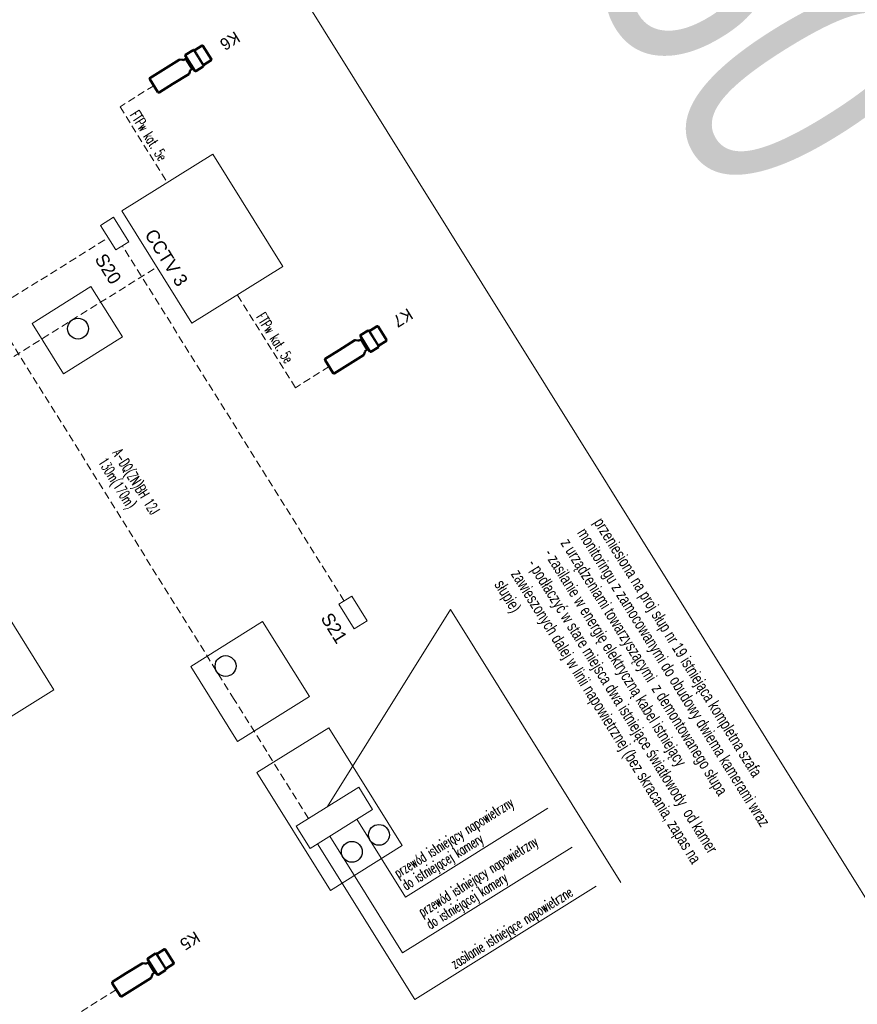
# Model space of a CAD drawing. Header units: metres. Extents: x 0 to 8443948, y 0 to 5887002.
# Tile 254 of 256: x 8443741 to 8443830, y 5886816 to 5886921. Entities that reach past the tile are written whole.
import ezdxf
from ezdxf.enums import TextEntityAlignment as Align

# ---------------------------------------------------------------- set-up
doc = ezdxf.new("R2010")
doc.units = ezdxf.units.M
doc.header["$MEASUREMENT"] = 0
doc.linetypes.add('DASHED', pattern=[19.05, 12.7, -6.35])
doc.layers.get('0').update_dxf_attribs({"color": 250, "linetype": 'CONTINUOUS', "lineweight": 5})
doc.layers.add('- ABM', color=200, linetype='CONTINUOUS', lineweight=30)
doc.layers.add('światłowód', color=7, linetype='DASHED', lineweight=30)
doc.styles.add('romans', font='romans.shx')
doc.styles.add('SIMPLEX', font='simplex.shx')
doc.styles.get("Standard").update_dxf_attribs({"font": 'Working1250', "width": 0.75})

# ---------------------------------------------------------------- blocks, each defined once
blk = doc.blocks.new('kamera Bullet')
at = {"lineweight": 50}
for p, q in [((-14.5, 88.5), (-14.5, 102.9)), ((12.9, 103.8), (-13.6, 103.8)), ((13.9, 88.5), (13.9, 102.9)), ((-16.3, 71.5), (-16.3, 86.2)), ((-15.3, 88), (-16.2, 86.8)), ((14.7, 88), (15.5, 86.8)), ((15.7, 71.5), (15.7, 86.2)), ((14.7, 70.5), (-15.4, 70.5)), ((-10.7, 63.4), (-9.9, 68.5)), ((9.3, 68.5), (-9.9, 68.5)), ((-9, 68.5), (-9, 69.8)), ((8.3, 68.5), (8.3, 69.8)), ((9.3, 68.5), (8.3, 68.5)), ((10, 63.4), (9.3, 68.5)), ((-14.3, 28.2), (-14.3, 59.1)), ((-11.9, 62.8), (-14, 59.9)), ((11.3, 62.8), (13.8, 59.2)), ((14.1, 58.5), (14.1, 1.3)), ((-14.3, 28.2), (-14.3, 1.5)), ((12.8, 0), (-12.8, 0))]:
    blk.add_line(p, q, dxfattribs=at)
for p, q in [((13.9, 102.9), (-14.5, 102.9)), ((-16.3, 86.5), (15.7, 86.5)), ((-16.3, 86.5), (-15, 86.5)), ((-14.5, 88.5), (13.9, 88.5)), ((15.7, 86.5), (14.4, 86.5)), ((9.3, 70.5), (-9.9, 70.5)), ((-9.9, 68.5), (-9, 68.5))]:
    blk.add_line(p, q)
for centre, radius, start, end in [((-13.6, 102.9), 0.96, 90, 180), ((12.9, 102.9), 0.96, 0, 90), ((-14.5, 87.5), 0.96, 90, 146.3099), ((13.9, 87.5), 0.96, 33.6901, 90), ((-15.4, 71.5), 0.96, 180, 270), ((-9.8, 69.8), 0.83, 356.6379, 60.8288), ((9.1, 69.7), 0.83, 99.1299, 176.9355), ((14.7, 71.5), 0.96, 270, 0), ((-12.8, 59.1), 1.47, 144.4623, 179.9896), ((-10.9, 62.1), 1.28, 90, 144.4623), ((10.2, 62.1), 1.28, 35.5377, 90), ((12.8, 58.5), 1.28, 0, 35.5377), ((-12.8, 1.5), 1.47, 180, 270), ((12.8, 1.3), 1.28, 270, 0)]:
    blk.add_arc(centre, radius, start, end, dxfattribs=at)
for centre, radius, start, end in [((-15.4, 86.2), 0.96, 146.3099, 180), ((14.7, 86.2), 0.96, 0, 33.6901), ((14.7, 86.2), 0.96, 0, 33.6901), ((9.1, 69.7), 0.83, 80.8701, 80.8745), ((12.7, 3), 1.49, 18.776, 19.0528), ((12.7, 2.8), 1.57, 25.5633, 25.866), ((12.7, 3), 1.49, 340.6057, 341.0203)]:
    blk.add_arc(centre, radius, start, end)
blk = doc.blocks.new('VBBBDFG')
at = {"linetype": 'Continuous'}
for p, q in [((-3083, 932.6), (-3083, 1216)), ((-3005.5, 878.5), (-3005.5, 1216)), ((-2928, 854.1), (-2928, 1216)), ((-3238, 932.6), (-3083, 932.6)), ((-3238, 878.5), (-3005.5, 878.5)), ((-3238, 854.1), (-2928, 854.1))]:
    blk.add_line(p, q, dxfattribs=at)
at = {"color": 30, "linetype": 'DASHED'}
for p, q in [((-3562.2, 1109.4), (-4269.7, 1109.4)), ((-4294.1, 619.4), (-4294.1, 1096.3))]:
    blk.add_line(p, q, dxfattribs=at)
at = {"linetype": 'DASHED'}
for p, q in [((-3282.6, 863.8), (-3519.6, 863.8)), ((-3209.1, 435.2), (-3209.1, 240.6))]:
    blk.add_line(p, q, dxfattribs=at)
for points in [[(-4905.5, -634.6), (-4905.5, 1591.7), (850.9, 1591.7), (850.9, -634.6), (-4905.5, -634.6)], [(-2911.2, 1254.2), (-3454.8, 1254.2), (-3282.6, 901.6)]]:
    blk.add_lwpolyline(points)
for points in [[(-4096.6, 1321), (-4096.6, 1139.8), (-4320.1, 1139.8), (-4320.1, 1321)], [(-4239.5, 1027.8), (-4139.1, 1027.8), (-4139.1, 910.4), (-4239.5, 910.4)], [(-3605.6, 974.1), (-3456.4, 974.1), (-3456.4, 830.8), (-3605.6, 830.8)], [(-3394.3, 974.1), (-3159.8, 974.1), (-3159.8, 830.8), (-3394.3, 830.8)], [(-3282.6, 839.4), (-3238, 839.4), (-3238, 963.9), (-3282.6, 963.9)], [(-3694.9, 613.8), (-3694.9, 432.7), (-4078.2, 432.7), (-4078.2, 613.8)]]:
    blk.add_lwpolyline(points, close=True)
for points in [[(-4471.1, 1297.7), (-4471.1, 1230.4), (-4320.1, 1230.4)], [(-3911.6, 1297.7), (-3911.6, 1230.4), (-4096.6, 1230.4)], [(-3971.2, 432.7), (-3971.2, 207.1), (-4208.4, 207.1), (-4208.4, 1139.8)], [(-3519.6, 863.8), (-4384.1, 863.8), (-4384.3, 682.2)]]:
    blk.add_lwpolyline(points, dxfattribs=at)
at = {"color": 30}
for points in [[(-4318.6, 1122.4), (-4269.7, 1122.4), (-4269.7, 1096.3), (-4318.6, 1096.3)], [(-3562.2, 1125), (-3513.3, 1125), (-3513.3, 1098.9), (-3562.2, 1098.9)]]:
    blk.add_lwpolyline(points, close=True, dxfattribs=at)
at = {"layer": 'światłowód', "linetype": 'Continuous', "lineweight": 30, "ltscale": 2}
for centre in [(-4190.8, 971.6), (-3195.8, 950.1), (-3575.1, 881.3), (-3195.8, 896.1)]:
    blk.add_circle(centre, 17.6, dxfattribs=at)
at = {"xscale": -1.021774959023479, "yscale": 1.021774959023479, "zscale": 1.021774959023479, "rotation": 359.9999999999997}
blk.add_blockref('kamera Bullet', (-4471.1, 1297.7), dxfattribs=at)
at = {"xscale": 1.021774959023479, "yscale": 1.021774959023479, "zscale": 1.021774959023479}
for p in [(-3911.6, 1297.7), (-3209.1, 435.2)]:
    blk.add_blockref('kamera Bullet', p, dxfattribs=at)
at = {"linetype": 'Continuous'}
for s, p in [('K6', (-4477.1, 1463.4)), ('K7', (-3925.5, 1463.4)), ('K5', (-3223.2, 600.9))]:
    blk.add_text(s, height=20.11, rotation=270, dxfattribs=at).set_placement(p)
for s, p in [('CCTV 3', (-4266.6, 1150.7)), ('S21', (-3559, 1059.7)), ('S20', (-4276.1, 1057.2))]:
    blk.add_text(s, height=22.35, dxfattribs=at).set_placement(p)
at = {"insert": (-3451.9, 1556.8), "char_height": 19.8, "width": 600.242, "attachment_point": 1}
blk.add_mtext('przeniesiona na proj słup nr 19 istniejąca kompletna szafa monitoringu z zamocowanymi do obudowy dwiema kamerami wraz z urządzeniami towarzyszącymi  z demontowanego słupa\\P- zasilanie w energię elektryczną kabel istniejący\\P- podłaczyć w stare miejsca dwa istniejące światłowody  od kamer zawieszonych dalej w linii napowietrznej (bez skracania, zapas na słupie)', dxfattribs=at)
at = {"layer": 'światłowód', "linetype": 'Continuous', "lineweight": 30, "ltscale": 2, "style": 'SIMPLEX', "width": 0.6}
for s, height, p in [('FTPw kat. 5e', 17.879, (-4451, 1236.9)), ('FTPw kat. 5e', 17.879, (-4048.3, 1236.9)), ('A-DQ(ZN)BH 12J', 17.879, (-3981.9, 909.2)), ('130m(170m)', 17.88, (-3981.9, 880.6))]:
    blk.add_text(s, height=height, dxfattribs=at).set_placement(p)
for s, p in [('przewód istniejący napowietrzny', (-3116.4, 938.9)), ('przewód istniejący napowietrzny', (-3038.9, 938.9)), ('zasilanie istniejące napowietrzne', (-2935.3, 938.9)), ('do istniejącej kamery', (-3091.8, 938.9)), ('do istniejącej kamery', (-3014.3, 938.9))]:
    blk.add_text(s, height=17.879, rotation=90, dxfattribs=at).set_placement(p)
at = {"layer": 'światłowód', "linetype": 'Continuous', "lineweight": 30, "ltscale": 2, "style": 'romans'}
for tag, height, p in [('10', 13.4, (-4191.3, 965.3)), ('Z', 13.4, (-3196.3, 943.8)), ('S20', 13.4, (-4160.8, 916.8)), ('Z', 13.4, (-3196.3, 889.8)), ('10', 13.4, (-3575.6, 875.1)), ('S21', 13.4, (-3575.6, 837.2)), ('SŁUP19', 13.4, (-3342.8, 837.2)), ('10', 13.4, (-4427.4, 702.7)), ('S17', 13.4, (-4440.4, 655.6)), ('10', 13.4, (-4427.4, 548.4)), ('S17', 13.4, (-4440.4, 455.2)), ('10', 13.4, (-3954.1, 319.2)), ('10', 13.4, (-3888.3, 319.2)), ('10', 13.4, (-3822.5, 319.2)), ('S1', 13.4, (-3988, 270.7)), ('10', 12, (-4164.9, -218.2)), ('Z', 12, (-4164.9, -265.3)), ('10', 13.4, (-3193.6, -277.9)), ('S13', 13.4, (-3163.1, -326.4))]:
    blk.add_attdef(tag, text='', height=height, dxfattribs=at).set_placement(p, align=Align.CENTER)
for p in [(-4395.9, 757.1), (-4395.9, 472.1)]:
    blk.add_attdef('10', text='', height=13.4, rotation=90, dxfattribs=at).set_placement(p, align=Align.CENTER)
blk = doc.blocks.new('122233221')
blk.add_blockref('VBBBDFG', (0, 0))

msp = doc.modelspace()

# ---------------------------------------------------------------- block references
at = {"xscale": 0.06288304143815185, "yscale": 0.06288304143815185, "zscale": 0.06288304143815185, "rotation": 301.977755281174}
msp.add_blockref('122233221', (8443834.8, 5886632.117), dxfattribs=at)

# ---------------------------------------------------------------- next in the draw order: texts
at = {"layer": '- ABM', "color": 3, "linetype": 'Continuous', "lineweight": 35, "insert": (8443784.123, 5887004.712), "char_height": 27.5, "attachment_point": 1, "rotation": 301.97776}
msp.add_mtext_dynamic_manual_height_columns('297x750', width=114.0212, gutter_width=12.5, heights=[0], dxfattribs=at)

doc.saveas('drawing.dxf')
